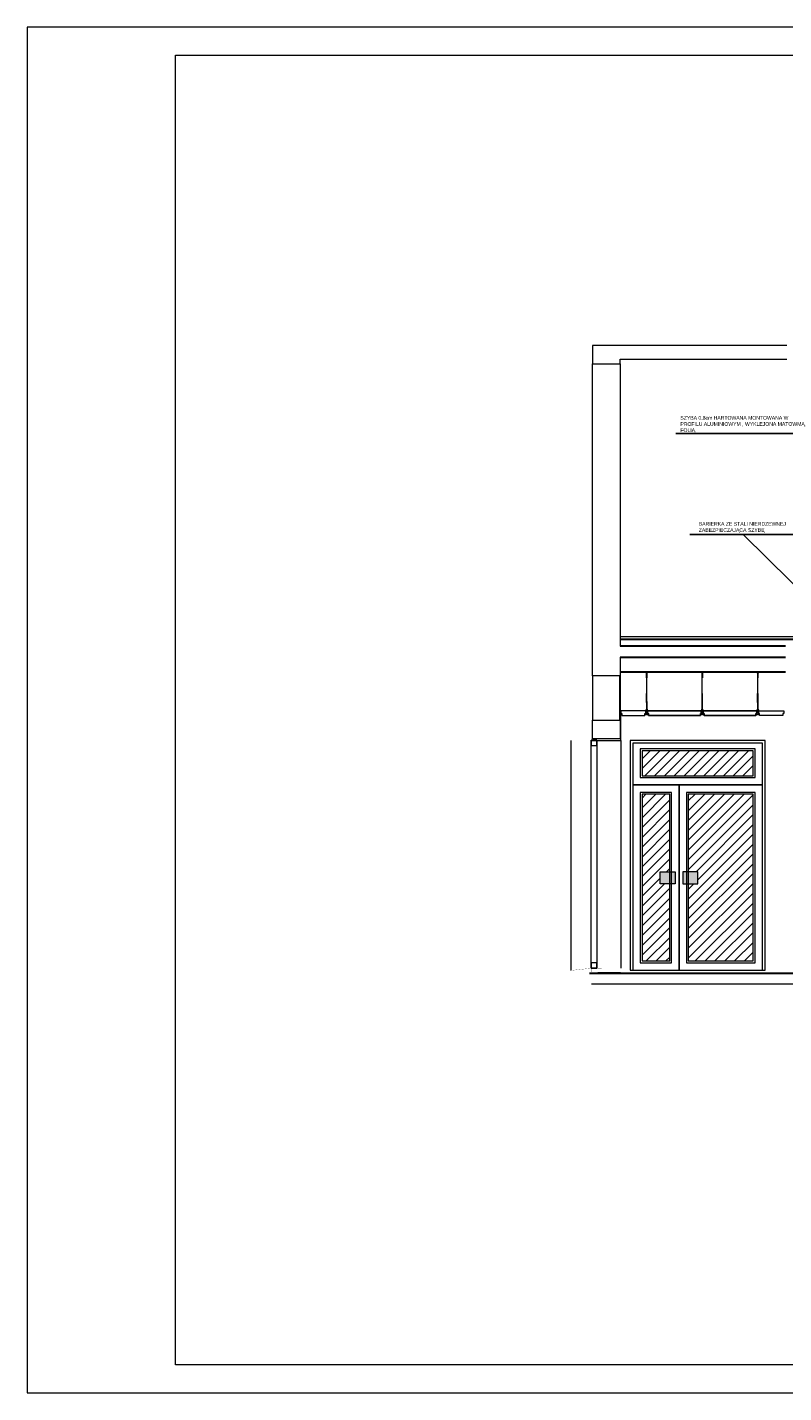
# Model space of a CAD drawing. Header units: millimetres. Extents: x -9038497 to 54128, y -10570064 to 59476.
# Tile 83 of 135: x 44964 to 45781, y 19885 to 21359. Entities that reach past the tile are written whole.
import ezdxf
from ezdxf import colors
from ezdxf.entities.mleader import LeaderData, LeaderLine
from ezdxf.math import Vec2, Vec3

# ---------------------------------------------------------------- set-up
doc = ezdxf.new("R2010")
doc.units = ezdxf.units.MM
doc.header["$LTSCALE"] = 0.8
for name, color, linetype, lineweight in [('0 proj_widok widok widok', 7, 'Continuous', 0), ('A_widok', 8, 'Continuous', 0), ('ocieplenie', 214, 'Continuous', 13), ('SCIANY', 1, 'Continuous', 30), ('tynk', 252, 'Continuous', 5), ('wieszaki suf.p.', 253, 'Continuous', 5)]:
    doc.layers.add(name, color=color, linetype=linetype, lineweight=lineweight)
doc.layers.add('HATCH', color=4, linetype='Continuous', lineweight=9, plot=False)
for name, color, linetype in [('STOLARKA', 4, 'Continuous'), ('strop podw.', 3, 'Continuous'), ('sufit_pod', 90, 'Continuous')]:
    doc.layers.add(name, color=color, linetype=linetype)
doc.styles.get("Standard").update_dxf_attribs({"font": 'g12f13.shx', "width": 0.8, "height": 10})
doc.styles.add('WYMIAR-20', font='ARIALN.TTF', dxfattribs={"height": 4})

# ---------------------------------------------------------------- blocks, each defined once
blk = doc.blocks.new('A$C604A1FD6')
at = {"color": 0, "ltscale": 60}
for p, q in [((0, 5), (0, 2)), ((1, 5), (1, 2)), ((60, 5), (60, 2))]:
    blk.add_line(p, q, dxfattribs=at)
blk.add_lwpolyline([(58, 2), (58, 0), (2, 0), (2, 2), (1, 2), (1, 5), (59, 5), (59, 2)], close=True, dxfattribs=at)
blk = doc.blocks.new('G$CDA4F7F8F')
at = {"layer": 'wieszaki suf.p.'}
for p, q in [((1.5, 6.1), (1.5, 41.6)), ((1.5, 14.1), (1.5, 6.1))]:
    blk.add_line(p, q, dxfattribs=at)
at = {"layer": 'wieszaki suf.p.', "linetype": 'Continuous'}
for p, q in [((1.3, 13.3), (1.3, 23)), ((1.7, 13.3), (1.7, 23))]:
    blk.add_line(p, q, dxfattribs=at)
at = {"layer": 'wieszaki suf.p.'}
blk.add_lwpolyline([(1.6, 39.7), (1.4, 39.7), (1.4, 45.5), (0.5, 45.5), (0.5, 45.7), (2.5, 45.7), (2.5, 45.5), (1.6, 45.5)], close=True, dxfattribs=at)
for points in [[(0.9, 5.2), (1.1, 5.2), (1.1, 2.9, 0.309747), (1.8, 2.9), (1.8, 5.2), (2.1, 5.2), (2.1, 1.4, 0.050199), (2.1, 0.9, 0.462729), (2.4, 0.8), (2.8, 1.1, -0.591447), (2.9, 1), (2.9, 0.1, -0.336476), (2.8, 0), (2.5, 0), (2.5, 0.2), (1.8, 0.2), (1.8, 0), (1.1, 0), (1.1, 0.2), (0.4, 0.2), (0.4, 0), (0.1, 0, -0.336476), (0, 0.1), (0, 1, -0.591447), (0.2, 1.1), (0.5, 0.8, 0.462729), (0.8, 0.9, 0.050199), (0.9, 1.4)], [(1.1, 5.2), (1.1, 5.9, -0.440677), (1.8, 5.9), (1.8, 2.9, -0.309747), (1.1, 2.9)]]:
    blk.add_lwpolyline(points, format="xyb", close=True, dxfattribs=at)

msp = doc.modelspace()

# ---------------------------------------------------------------- hatches: boundary and pattern name
at = {"layer": 'HATCH', "lineweight": 0, "ltscale": 40}
h = msp.add_hatch(color=8, dxfattribs=at)
h.dxf.hatch_style = 1
h.paths.add_polyline_path([(45671.84, 20434.1), (45687.86, 20434.1), (45687.86, 20447.13), (45671.84, 20447.13)])
h.paths.add_polyline_path([(45663.46, 20434.1), (45647.44, 20434.1), (45647.44, 20447.13), (45663.46, 20447.13)])
at = {"layer": 'STOLARKA', "lineweight": 0, "ltscale": 40, "true_color": 0xbdffff, "transparency": 33554534}
h = msp.add_hatch(dxfattribs=at)
h.set_pattern_fill('ANSI31', color=131, scale=60, angle=360)
h.set_pattern_definition([(45, (-4604068.837, -5318100.443), (-5.303300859, 5.303300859), [])])
h.paths.add_polyline_path([(45747.72, 20350.86), (45747.72, 20530.86), (45677.65, 20530.86), (45677.65, 20447.13), (45687.86, 20447.13), (45687.86, 20434.1), (45677.65, 20434.1), (45677.65, 20350.86)])
h.paths.add_polyline_path([(45657.65, 20350.86), (45657.65, 20434.1), (45647.44, 20434.1), (45647.44, 20447.13), (45657.65, 20447.13), (45657.65, 20530.86), (45627.72, 20530.86), (45627.72, 20350.86)])
h.paths.add_polyline_path([(45747.72, 20550.86), (45747.72, 20577.86), (45627.72, 20577.86), (45627.72, 20550.86)])

# ---------------------------------------------------------------- linework, layer by layer
at = {"color": 1, "lineweight": 0, "ltscale": 40}
for p, q in [((45784.17, 21015.36), (45574.17, 21015.36)), ((45574.17, 21015.36), (45574.17, 20995.36)), ((45574.17, 20995.36), (45604.17, 20995.36)), ((45574.17, 20658.76), (45574.17, 20995.36)), ((45574.17, 20995.36), (45604.17, 20995.36)), ((45604.17, 20995.36), (45604.17, 21000.36)), ((45604.17, 21000.36), (45784.17, 21000.36)), ((45604.17, 20995.36), (45604.17, 20690.78)), ((45604.17, 20678.78), (45604.17, 20658.82)), ((45604.17, 20658.82), (45574.06, 20658.82)), ((45574.06, 20658.82), (45574.06, 20610.82))]:
    msp.add_line(p, q, dxfattribs=at)
msp.add_lwpolyline([(45604.06, 20590.82), (45574.06, 20590.82), (45574.06, 20610.82), (45604.06, 20610.82)], close=True, dxfattribs=at)
msp.add_lwpolyline([(45572.98, 20326.17), (46932.98, 20326.17), (46932.98, 20426.17), (46902.98, 20426.17), (46902.98, 20326.17)], dxfattribs=at)
at = {"layer": '0 proj_widok widok widok', "lineweight": 0}
msp.add_line((46902.33, 20700.75), (45604.17, 20700.75), dxfattribs=at)
for points in [[(44963.73, 19884.78), (47063.73, 19884.78), (47063.73, 21358.78), (44963.73, 21358.78)], [(44963.73, 19884.78), (47063.73, 19884.78), (47063.73, 21358.78), (44963.73, 21358.78)], [(45123.73, 21328.78), (47033.73, 21328.78), (47033.73, 19914.78), (45123.73, 19914.78)]]:
    msp.add_lwpolyline(points, close=True, dxfattribs=at)
at = {"layer": 'A_widok', "color": 7, "lineweight": 0, "ltscale": 40}
for points in [[(45614.72, 20340.86), (45760.72, 20340.86), (45760.72, 20588.86), (45614.72, 20588.86)], [(45617.72, 20340.86), (45757.72, 20340.86), (45757.72, 20585.86), (45617.72, 20585.86)], [(45617.72, 20540.86), (45757.72, 20540.86), (45757.72, 20585.86), (45617.72, 20585.86)], [(45625.72, 20548.86), (45749.72, 20548.86), (45749.72, 20579.86), (45625.72, 20579.86)], [(45627.72, 20550.86), (45747.72, 20550.86), (45747.72, 20577.86), (45627.72, 20577.86)], [(45617.72, 20340.86), (45667.65, 20340.86), (45667.65, 20540.86), (45617.72, 20540.86)], [(45625.72, 20348.86), (45659.65, 20348.86), (45659.65, 20532.86), (45625.72, 20532.86)], [(45667.65, 20340.86), (45757.72, 20340.86), (45757.72, 20540.86), (45667.65, 20540.86)], [(45675.65, 20348.86), (45749.72, 20348.86), (45749.72, 20532.86), (45675.65, 20532.86)], [(45627.72, 20350.86), (45657.65, 20350.86), (45657.65, 20530.86), (45627.72, 20530.86)], [(45677.65, 20350.86), (45747.72, 20350.86), (45747.72, 20530.86), (45677.65, 20530.86)], [(45663.46, 20434.1), (45647.44, 20434.1), (45647.44, 20447.13), (45663.46, 20447.13)], [(45671.84, 20434.1), (45687.86, 20434.1), (45687.86, 20447.13), (45671.84, 20447.13)]]:
    msp.add_lwpolyline(points, close=True, dxfattribs=at)
at = {"layer": 'ocieplenie', "lineweight": 0, "ltscale": 40, "const_width": 0.2}
for points in [[(45572.72, 20342.99), (45550.27, 20340.56), (45550.27, 20338.86), (45572.72, 20338.86)], [(45578.72, 20342.99), (45604.65, 20342.92), (45604.65, 20338.8), (45578.72, 20338.86)]]:
    msp.add_lwpolyline(points, close=True, dxfattribs=at)
at = {"layer": 'SCIANY', "ltscale": 40}
for p, q in [((46903.12, 20697.78), (45604.17, 20697.78)), ((45782.81, 20690.78), (45604.17, 20690.78)), ((45604.17, 20678.78), (45782.81, 20678.78)), ((45604.06, 20610.82), (45604.06, 20658.81)), ((45782.8, 20662.78), (45604.17, 20662.78)), ((45571.02, 20337.77), (46332.81, 20337.78))]:
    msp.add_line(p, q, dxfattribs=at)
at = {"layer": 'STOLARKA', "color": 5, "lineweight": 0}
for p, q in [((45550.72, 20588.86), (45550.72, 20340.83)), ((45604.7, 20588.87), (45604.7, 20342.99))]:
    msp.add_line(p, q, dxfattribs=at)
for points in [[(45572.72, 20589.36), (45572.72, 20583.36), (45578.72, 20583.36), (45578.72, 20589.36)], [(45578.72, 20342.99), (45572.72, 20342.99), (45572.72, 20589.36), (45578.72, 20589.36)], [(45572.72, 20348.99), (45572.72, 20342.99), (45578.72, 20342.99), (45578.72, 20348.99)]]:
    msp.add_lwpolyline(points, close=True, dxfattribs=at)
at = {"layer": 'sufit_pod', "lineweight": 0, "ltscale": 40}
for points in [[(45605.76, 20617.9), (45605.76, 20615.9), (45630.72, 20615.9), (45630.72, 20617.9), (45631.72, 20617.89), (45631.72, 20620.89), (45604.76, 20620.9), (45604.76, 20617.9)], [(45779.69, 20617.9), (45779.69, 20615.9), (45754.73, 20615.9), (45754.73, 20617.9), (45753.73, 20617.89), (45753.72, 20620.89), (45780.68, 20620.9), (45780.69, 20617.9)]]:
    msp.add_lwpolyline(points, close=True, dxfattribs=at)
at = {"layer": 'tynk', "lineweight": 0, "ltscale": 40}
msp.add_lwpolyline([(45572.72, 20588.86), (45604.7, 20588.86), (45604.71, 20620.9)], dxfattribs=at)

# ---------------------------------------------------------------- block references
at = {"lineweight": 0, "ltscale": 40}
for p in [(45631.26, 20616.68), (45691.26, 20616.72), (45751.26, 20616.72)]:
    msp.add_blockref('G$CDA4F7F8F', p, dxfattribs=at)
at = {"layer": 'strop podw.', "ltscale": 60, "rotation": 0.0347705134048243}
msp.add_blockref('A$C604A1FD6', (45632.73, 20615.86), dxfattribs=at)
at = {"layer": 'strop podw.', "ltscale": 60, "xscale": -1}
msp.add_blockref('A$C604A1FD6', (45752.72, 20615.89), dxfattribs=at)

# ---------------------------------------------------------------- texts
at = {"layer": '0 proj_widok widok widok', "lineweight": 0, "char_height": 4, "attachment_point": 1, "style": 'WYMIAR-20'}
for s, insert in [('SZYBA 0,8cm HARTOWANA MONTOWANA W PROFILU ALUMINIOWYM , WYKLEJONA MATOWMĄ\\PFOLIĄ.', (45669.13, 20939.19)), ('BARIERKA ZE STALI NIERDZEWNEJ ZABEZPIECZAJĄCA SZYBĘ', (45689, 20824.73))]:
    msp.add_mtext_dynamic_manual_height_columns(s, width=112.9718, gutter_width=20, heights=[0], dxfattribs=dict(at, insert=insert))

# ---------------------------------------------------------------- leaders
at = {"layer": '0 proj_widok widok widok', "lineweight": 0}
ml = msp.add_multileader_mtext('Standard', dxfattribs=at)
ml.set_content('', color=256)
ml.set_leader_properties()
ml.build(insert=Vec2(0, 0))
ml.multileader.update_dxf_attribs({"text_right_attachment_type": 6, "dogleg_length": 0.36})
ctx = ml.context
ctx.base_point, ctx.plane_origin = Vec3(45662.21, 20922.22), Vec3(45831.39, 20920.22)
ctx.right_attachment, ctx.text_align_type = 6, 2
notes = []
notes.append((ctx, [(0, (1, 1, 0), (45681.81, 20920.22), (-1, 0), 15.6, [(0, [(45831.39, 20920.22)], 0, [])])]))
ctx.mtext.insert, ctx.mtext.alignment, ctx.mtext.flow_direction = Vec3(45664.21, 20924.22), 3, 5
ml = msp.add_multileader_mtext('Standard', dxfattribs=at)
ml.set_content('', color=256)
ml.set_leader_properties()
ml.build(insert=Vec2(0, 0))
ml.multileader.update_dxf_attribs({"text_right_attachment_type": 6, "dogleg_length": 0.36})
ctx = ml.context
ctx.base_point, ctx.plane_origin = Vec3(45677.45, 20813.13), Vec3(45831.39, 20811.13)
ctx.right_attachment, ctx.text_align_type = 6, 2
notes.append((ctx, [(0, (1, 1, 0), (45681.81, 20811.13), (-1, 0), 0.36, [(0, [(45831.39, 20811.13)], 0, [])])]))
ctx.mtext.insert, ctx.mtext.alignment, ctx.mtext.flow_direction = Vec3(45679.45, 20815.13), 3, 5
ml = msp.add_multileader_mtext('Standard', dxfattribs=at)
ml.set_content('', color=256)
ml.set_leader_properties()
ml.build(insert=Vec2(0, 0))
ml.multileader.update_dxf_attribs({"text_right_attachment_type": 6, "dogleg_length": 0.36})
ctx = ml.context
ctx.base_point, ctx.plane_origin = Vec3(45732.65, 20813.14), Vec3(45833.76, 20715.74)
ctx.right_attachment, ctx.text_align_type = 6, 2
notes.append((ctx, [(0, (1, 1, 0), (45737.01, 20811.14), (-1, 0), 0.36, [(0, [(45833.76, 20715.74)], 0, [])])]))
ctx.mtext.insert, ctx.mtext.alignment, ctx.mtext.flow_direction = Vec3(45734.65, 20815.14), 3, 5
for ctx, leaders in notes:
    for number, flags, end, landing, length, lines in leaders:
        leader = LeaderData()
        leader.index, (leader.has_last_leader_line, leader.has_dogleg_vector, leader.attachment_direction) = number, flags
        leader.last_leader_point, leader.dogleg_vector, leader.dogleg_length = Vec3(end), Vec3(landing), length
        for number, points, colour, breaks in lines:
            line = LeaderLine()
            line.index, line.vertices, line.color, line.breaks = number, Vec3.list(points), colors.encode_raw_color(colour), breaks
            leader.lines.append(line)
        ctx.leaders.append(leader)

doc.saveas('drawing.dxf')
